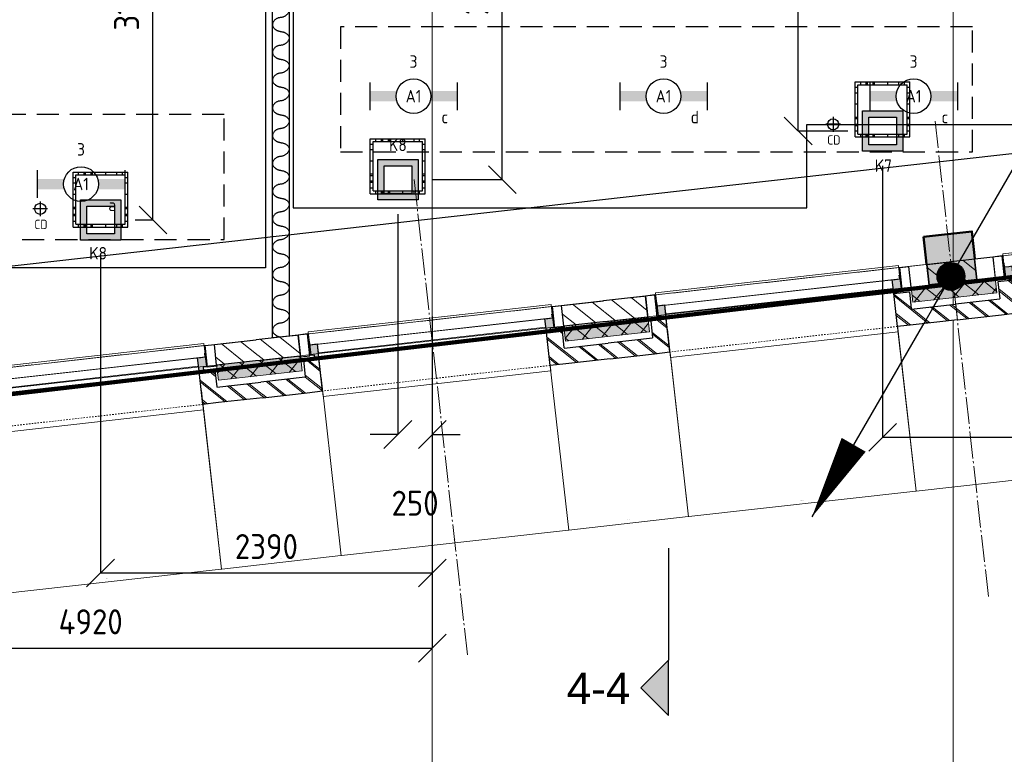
# Model space of a CAD drawing. Header units: millimetres. Extents: x -38031 to 110605, y -30229 to 92226.
# Tile 189 of 194: x 88890 to 95978, y 7340 to 12629. Entities that reach past the tile are written whole.
import ezdxf
from ezdxf.enums import TextEntityAlignment as Align

# ---------------------------------------------------------------- set-up
doc = ezdxf.new("R2010")
doc.units = ezdxf.units.MM
doc.header["$LTSCALE"] = 50
doc.set_wipeout_variables(frame=1)
doc.header["$PDMODE"] = 1
for name, pattern in [('HIDDEN', [9.525, 6.35, -3.175]), ('HIDDEN2', [4.7625, 3.175, -1.5875]), ('STYLE_01', [0.41664, 0.20828, -0.20836]), ('STYLE_07', [1.875, 0.625, -0.20828, 0.625, -0.20836, 0.06943, -0.13893]), ('STYLE_11', [5, 3.888855, -0.416718, 0.277786, -0.416641])]:
    doc.linetypes.add(name, pattern=pattern)
for name, color, linetype, lineweight in [('00 ALGEMEEN', 7, 'Continuous', 15), ('05 LINE-.Stramien', 1, 'STYLE_11', 15), ('05 LINE-0.10 grijs', 8, 'Continuous', 9), ('21 WAND BUITEN-21F_baksteen', 7, 'Continuous', 25), ('21 WAND BUITEN-21F_kalkzandsteen', 7, 'Continuous', 25), ('21 WAND BUITEN-21G_hsb', 1, 'Continuous', 15), ('21 WAND BUITEN-29_isolatie', 1, 'Continuous', 15), ('28 CONSTRUCTIE-28E_beton', 5, 'Continuous', 50), ('Guides', 203, 'Continuous', 13), ('koppenmaten', 163, 'Continuous', 15), ('stramien', 1, 'Continuous', 15)]:
    doc.layers.add(name, color=color, linetype=linetype, lineweight=lineweight)
for name, color, linetype in [('AB$1A---_ATTRIB050', 8, 'Continuous'), ('AL$1A---_ALGEMEEN', 8, 'Continuous'), ('AL------_MAATV', 200, 'Continuous'), ('AL------_MAATVOERING', 2, 'Continuous'), ('AL------_SPARING', 2, 'Continuous'), ('AM$1A---_ARCERING', 8, 'Continuous'), ('AT$1A---_TEKST025', 8, 'Continuous'), ('BOUWKUNDIG', 8, 'Continuous'), ('brandscheiding', 5, 'HIDDEN'), ('EL6121--', 3, 'Continuous'), ('EL6222--', 3, 'Continuous'), ('EL6311--', 3, 'Continuous'), ('LICHT_TEXT018', 1, 'Continuous'), ('versterkte strook', 7, 'Continuous'), ('Vloerdoos (2e)', 51, 'Continuous'), ('Vloerdoos (OUD)', 51, 'Continuous')]:
    doc.layers.add(name, color=color, linetype=linetype)
doc.styles.add('Arial', font='ARIAL.TTF')
doc.styles.add('BURO-018', font='iso.shx', dxfattribs={"height": 90})
doc.styles.get("Standard").update_dxf_attribs({"font": 'iso.shx'})
doc.dimstyles.new('STABICAD', dxfattribs={"dimscale": 100, "dimtxt": 1.8, "dimasz": 2, "dimexe": 0, "dimexo": 2.5, "dimgap": 1.5, "dimtad": 0, "dimdec": 0, "dimrnd": 10, "dimzin": 0, "dimdsep": 46, "dimtxsty": 'Standard', "dimblk1": 'OBLIQUE', "dimblk2": 'OBLIQUE', "dimsah": 1, "dimcen": -3, "dimadec": 0, "dimazin": 0, "dimtfac": 1, "dimtdec": 0, "dimtofl": 0, "dimtmove": 2, "dimatfit": 3, "dimfxl": 0, "dimtvp": 1.055556, "dimtolj": 1, "dimtzin": 0, "dimarcsym": 0})
doc.dimstyles.new('VyA', dxfattribs={"dimtxt": 2.272868, "dimasz": 2.120801, "dimexe": 1.5, "dimexo": 1.59, "dimgap": 0.5, "dimtad": 1, "dimdec": 0, "dimzin": 11, "dimtxsty": 'Arial', "dimblk": 'VW_SLASH', "dimcen": 0, "dimdle": 1, "dimazin": 0, "dimtfac": 0.8, "dimtdec": 0, "dimtix": 1, "dimtmove": 0, "dimatfit": 0, "dimldrblk": 'VW_FILLEDARROW', "dimfxl": 0, "dimfrac": 2, "dimtolj": 1, "dimtzin": 11, "dimarcsym": 0})
pattern_1 = [(45, (0, 0), (70.7107, -70.7107), []), (45, (7.07, -7.07), (70.7107, -70.7107), [])]
pattern_2 = [(135, (0, 0), (70.7107, 70.7107), []), (45, (299.34, -299.34), (70.7107, -70.7107), [])]
pattern_3 = [(45, (0, 0), (70.7107, -70.7107), [])]

# ---------------------------------------------------------------- blocks, each defined once
blk = doc.blocks.new('_Oblique')
at = {"color": 0, "linetype": 'ByBlock', "lineweight": -2}
blk.add_line((-0.5, -0.5), (0.5, 0.5), dxfattribs=at)
blk = doc.blocks.new('*D50')
at = {"layer": 'AL------_MAATVOERING', "color": 0, "lineweight": -2}
for p, q in [((95102.4, 11577.9), (95102.4, 9622.6)), ((99205, 10843.4), (99205, 9622.6)), ((95102.4, 9622.6), (99205, 9622.6))]:
    blk.add_line(p, q, dxfattribs=at)
at = {"layer": 'Defpoints', "color": 0}
for p in [(95102.4, 11827.9), (99205, 11093.4), (99205, 9622.6)]:
    blk.add_point(p, dxfattribs=at)
at = {"layer": 'AL------_MAATVOERING', "color": 0, "lineweight": -2, "xscale": 200, "yscale": 200, "zscale": 200, "rotation": 180}
blk.add_blockref('_Oblique', (95102.4, 9622.6), dxfattribs=at)
at = {"layer": 'AL------_MAATVOERING', "color": 0, "lineweight": -2, "xscale": 200, "yscale": 200, "zscale": 200}
blk.add_blockref('_Oblique', (99205, 9622.6), dxfattribs=at)
at = {"layer": 'AL------_MAATVOERING', "color": 0, "insert": (97153.7, 9812.6), "char_height": 180, "attachment_point": 5}
blk.add_mtext('\\A1;4100', dxfattribs=at)
blk = doc.blocks.new('*D51')
at = {"layer": 'AL------_MAATVOERING', "color": 0, "lineweight": -2}
for p, q in [((94852.4, 14300), (94493.9, 14300)), ((94493.9, 11827.9), (94493.9, 14300)), ((94852.4, 11827.9), (94493.9, 11827.9))]:
    blk.add_line(p, q, dxfattribs=at)
at = {"layer": 'Defpoints', "color": 0}
for p in [(94493.9, 14300), (95102.4, 14300), (95102.4, 11827.9)]:
    blk.add_point(p, dxfattribs=at)
at = {"layer": 'AL------_MAATVOERING', "color": 0, "lineweight": -2, "xscale": 200, "yscale": 200, "zscale": 200}
for p, rotation in [((94493.9, 14300), 90), ((94493.9, 11827.9), 270)]:
    blk.add_blockref('_Oblique', p, dxfattribs=dict(at, rotation=rotation))
at = {"layer": 'AL------_MAATVOERING', "color": 0, "insert": (94303.9, 13064), "char_height": 180, "attachment_point": 5, "rotation": 90}
blk.add_mtext('\\A1;2470', dxfattribs=at)
blk = doc.blocks.new('*D54')
at = {"layer": 'AL------_MAATVOERING', "color": 0, "lineweight": -2}
for p, q in [((91612.4, 11227.9), (91612.4, 9642.6)), ((91860, 10493.4), (91860, 9642.6)), ((91612.4, 9642.6), (91412.4, 9642.6)), ((91860, 9642.6), (92060, 9642.6))]:
    blk.add_line(p, q, dxfattribs=at)
at = {"layer": 'Defpoints', "color": 0}
for p in [(91612.4, 11477.9), (91860, 10743.4), (91860, 9642.6)]:
    blk.add_point(p, dxfattribs=at)
at = {"layer": 'AL------_MAATVOERING', "color": 0, "lineweight": -2, "xscale": 200, "yscale": 200, "zscale": 200}
blk.add_blockref('_Oblique', (91612.4, 9642.6), dxfattribs=at)
at = {"layer": 'AL------_MAATVOERING', "color": 0, "lineweight": -2, "xscale": 200, "yscale": 200, "zscale": 200, "rotation": 180}
blk.add_blockref('_Oblique', (91860, 9642.6), dxfattribs=at)
at = {"layer": 'AL------_MAATVOERING', "color": 0, "insert": (91736.2, 9147.6), "char_height": 180, "attachment_point": 5}
blk.add_mtext('\\A1;250', dxfattribs=at)
blk = doc.blocks.new('*D55')
at = {"layer": 'AL------_MAATVOERING', "color": 0, "lineweight": -2}
for p, q in [((91862.4, 14300), (92364.2, 14300)), ((92364.2, 11477.9), (92364.2, 14300)), ((91862.4, 11477.9), (92364.2, 11477.9))]:
    blk.add_line(p, q, dxfattribs=at)
at = {"layer": 'Defpoints', "color": 0}
for p in [(91612.4, 14300), (92364.2, 14300), (91612.4, 11477.9)]:
    blk.add_point(p, dxfattribs=at)
at = {"layer": 'AL------_MAATVOERING', "color": 0, "lineweight": -2, "xscale": 200, "yscale": 200, "zscale": 200}
for p, rotation in [((92364.2, 14300), 90), ((92364.2, 11477.9), 270)]:
    blk.add_blockref('_Oblique', p, dxfattribs=dict(at, rotation=rotation))
at = {"layer": 'AL------_MAATVOERING', "color": 0, "insert": (92174.2, 12889), "char_height": 180, "attachment_point": 5, "rotation": 90}
blk.add_mtext('\\A1;2820', dxfattribs=at)
blk = doc.blocks.new('*D56')
at = {"layer": 'AL------_MAATVOERING', "color": 0, "lineweight": -2}
for p, q in [((89472.4, 10937.9), (89472.4, 8645.7)), ((91860, 10203.4), (91860, 8645.7)), ((89472.4, 8645.7), (91860, 8645.7))]:
    blk.add_line(p, q, dxfattribs=at)
at = {"layer": 'Defpoints', "color": 0}
for p in [(89472.4, 11187.9), (91860, 10453.4), (91860, 8645.7)]:
    blk.add_point(p, dxfattribs=at)
at = {"layer": 'AL------_MAATVOERING', "color": 0, "lineweight": -2, "xscale": 200, "yscale": 200, "zscale": 200, "rotation": 180}
blk.add_blockref('_Oblique', (89472.4, 8645.7), dxfattribs=at)
at = {"layer": 'AL------_MAATVOERING', "color": 0, "lineweight": -2, "xscale": 200, "yscale": 200, "zscale": 200}
blk.add_blockref('_Oblique', (91860, 8645.7), dxfattribs=at)
at = {"layer": 'AL------_MAATVOERING', "color": 0, "insert": (90666.2, 8835.7), "char_height": 180, "attachment_point": 5}
blk.add_mtext('\\A1;2390', dxfattribs=at)
blk = doc.blocks.new('*D57')
at = {"layer": 'AL------_MAATVOERING', "color": 0, "lineweight": -2}
for p, q in [((86942.4, 10687.9), (86942.4, 8103.8)), ((91860, 9953.4), (91860, 8103.8)), ((86942.4, 8103.8), (91860, 8103.8))]:
    blk.add_line(p, q, dxfattribs=at)
at = {"layer": 'Defpoints', "color": 0}
for p in [(86942.4, 10937.9), (91860, 10203.4), (91860, 8103.8)]:
    blk.add_point(p, dxfattribs=at)
at = {"layer": 'AL------_MAATVOERING', "color": 0, "lineweight": -2, "xscale": 200, "yscale": 200, "zscale": 200, "rotation": 180}
blk.add_blockref('_Oblique', (86942.4, 8103.8), dxfattribs=at)
at = {"layer": 'AL------_MAATVOERING', "color": 0, "lineweight": -2, "xscale": 200, "yscale": 200, "zscale": 200}
blk.add_blockref('_Oblique', (91860, 8103.8), dxfattribs=at)
at = {"layer": 'AL------_MAATVOERING', "color": 0, "insert": (89401.2, 8293.8), "char_height": 180, "attachment_point": 5}
blk.add_mtext('\\A1;4920', dxfattribs=at)
blk = doc.blocks.new('*D61')
at = {"layer": 'AL------_MAATVOERING', "color": 0, "lineweight": -2}
for p, q in [((89722.4, 14300), (89849.6, 14300)), ((89849.6, 11187.9), (89849.6, 14300)), ((89722.4, 11187.9), (89849.6, 11187.9))]:
    blk.add_line(p, q, dxfattribs=at)
at = {"layer": 'Defpoints', "color": 0}
for p in [(89472.4, 14300), (89849.6, 14300), (89472.4, 11187.9)]:
    blk.add_point(p, dxfattribs=at)
at = {"layer": 'AL------_MAATVOERING', "color": 0, "lineweight": -2, "xscale": 200, "yscale": 200, "zscale": 200}
for p, rotation in [((89849.6, 14300), 90), ((89849.6, 11187.9), 270)]:
    blk.add_blockref('_Oblique', p, dxfattribs=dict(at, rotation=rotation))
at = {"layer": 'AL------_MAATVOERING', "color": 0, "insert": (89659.6, 12744), "char_height": 180, "attachment_point": 5, "rotation": 90}
blk.add_mtext('\\A1;3110', dxfattribs=at)
blk = doc.blocks.new('1115B6630')
at = {"color": 0}
for p, q in [((-6.3, 2), (-6.3, -2)), ((6.3, 2), (6.3, -2))]:
    blk.add_line(p, q, dxfattribs=at)
at = {"color": 0, "linetype": 'Continuous'}
blk.add_circle((0, 0), 2.5, dxfattribs=at)
at = {"color": 0}
for points in [[(-2.5, 0.75), (-6.3, 0.75), (-2.5, -0.75), (-6.3, -0.75)], [(2.5, 0.75), (6.3, 0.75), (2.5, -0.75), (6.3, -0.75)]]:
    blk.add_solid(points, dxfattribs=at)
at = {"color": 0, "linetype": 'Continuous', "style": 'BURO-018'}
for tag, p in [('E_GKAST', (0, 8)), ('E_GROEP', (0, 5)), ('E_SGROEP', (4.5, 5)), ('E_ARMCODE', (0, 0)), ('E_SLET', (4.5, -3))]:
    blk.add_attdef(tag, text='', height=1.8, dxfattribs=at).set_placement(p, align=Align.MIDDLE)
blk = doc.blocks.new('E00414')
at = {"color": 0, "linetype": 'Continuous'}
for p, q in [((-2.9, -2.9), (-2.9, 2.9)), ((-2.9, 2.9), (2.9, 2.9)), ((2.9, 2.9), (2.9, -2.9)), ((-2, 2), (2, 2)), ((-2, -2), (-2, 2)), ((2, 2), (2, -2)), ((2, -2), (-2, -2)), ((2.9, -2.9), (-2.9, -2.9))]:
    blk.add_line(p, q, dxfattribs=at)
at = {"color": 0}
for points in [[(-2.9, 2.9), (2.9, 2.9), (-2, 2), (2, 2)], [(-2, -2), (-2.9, -2.9), (-2, 2), (-2.9, 2.9)], [(2, 2), (2.9, 2.9), (2, -2), (2.9, -2.9)], [(2, -2), (2.9, -2.9), (-2, -2), (-2.9, -2.9)]]:
    blk.add_solid(points, dxfattribs=at)
at = {"color": 0, "linetype": 'Continuous', "style": 'BURO-018'}
for tag, p in [('E_GKAST', (0, 8)), ('E_GROEP', (0, 5)), ('E_SGROEP', (4.5, 5))]:
    blk.add_attdef(tag, text='', height=1.8, dxfattribs=at).set_placement(p, align=Align.MIDDLE)
at = {"color": 0, "linetype": 'Continuous', "style": 'BURO-018', "flags": 1}
for tag, p in [('E_VERMCODE', (13, 5)), ('E_MATCODE', (0, 0))]:
    blk.add_attdef(tag, text='', height=1.8, dxfattribs=at).set_placement(p, align=Align.MIDDLE)
blk = doc.blocks.new('E00170')
at = {"color": 0, "linetype": 'Continuous'}
for q in [(5, 8.66), (-5, -8.66)]:
    blk.add_line((0, 0), q, dxfattribs=at)
for points in [[(5, 8.66, 0, 1, 0), (3.5, 6.062, 1, 1, 0)], [(-5, -8.66, 0, 1, 0), (-3.5, -6.062, 1, 1, 0)]]:
    blk.add_lwpolyline(points, format="xyseb", dxfattribs=at)
at = {"color": 0, "const_width": 0.5}
blk.add_lwpolyline([(-0.25, 0, 1), (0.25, 0, 1)], format="xyb", close=True, dxfattribs=at)
at = {"color": 0, "linetype": 'Continuous'}
blk.add_circle((0, 0), 0.5, dxfattribs=at)
blk = doc.blocks.new('Centraaldoos')
at = {"color": 1, "linetype": 'Continuous'}
for p, q in [((-2, 0), (2, 0)), ((0, -2), (0, 2))]:
    blk.add_line(p, q, dxfattribs=at)
at = {"color": 0, "linetype": 'Continuous'}
blk.add_circle((0, 0), 1.5, dxfattribs=at)
at = {"color": 0, "linetype": 'Continuous', "style": 'BURO-018'}
blk.add_attdef('AL_POSNR', text='', height=1.8, dxfattribs=at).set_placement((0, 3), align=Align.CENTER)
at = {"color": 0, "linetype": 'Continuous', "style": 'BURO-018', "flags": 1}
blk.add_attdef('AL_OMS', (0, 0), '', height=1.8, dxfattribs=at)
at = {"layer": 'AL------_MAATV', "style": 'BURO-018'}
blk.add_text('CD', height=2.531, rotation=180, dxfattribs=at).set_placement((1.61, 5.48))
blk = doc.blocks.new('VLOERDOOS (2e)')
at = {"layer": 'Vloerdoos (OUD)'}
for p, q in [((0, 395), (395, 395)), ((0, 395), (0, 0)), ((0, 355), (20, 355)), ((20, 375), (20, 20)), ((20, 375), (375, 375)), ((40, 375), (40, 395)), ((80, 375), (80, 395)), ((90, 375), (90, 395)), ((130, 375), (130, 395)), ((140, 375), (140, 395)), ((235, 375), (235, 395)), ((315, 375), (315, 395)), ((355, 375), (355, 395)), ((375, 375), (375, 20)), ((375, 355), (395, 355)), ((395, 395), (395, 0)), ((0, 315), (20, 315)), ((0, 305), (20, 305)), ((375, 315), (395, 315)), ((375, 305), (395, 305)), ((0, 265), (20, 265)), ((0, 255), (20, 255)), ((375, 265), (395, 265)), ((375, 255), (395, 255)), ((0, 160), (20, 160)), ((375, 160), (395, 160)), ((0, 80), (20, 80)), ((375, 80), (395, 80)), ((0, 40), (20, 40)), ((0, 0), (395, 0)), ((20, 20), (375, 20)), ((40, 0), (40, 20)), ((80, 0), (80, 20)), ((90, 0), (90, 20)), ((130, 0), (130, 20)), ((140, 0), (140, 20)), ((235, 0), (235, 20)), ((315, 0), (315, 20)), ((355, 0), (355, 20)), ((375, 40), (395, 40))]:
    blk.add_line(p, q, dxfattribs=at)
blk = doc.blocks.new('drsnd pijl')
at = {"layer": 'AM$1A---_ARCERING', "linetype": 'Continuous', "lineweight": 0}
blk.add_hatch(color=256, dxfattribs=at).paths.add_polyline_path([(1005, 442.5), (200, 442.5), (0, 242.5), (-200, 442.5), (200, 442.5)])
at = {"layer": 'AL$1A---_ALGEMEEN', "color": 0}
blk.add_lwpolyline([(1005, 442.5), (200, 442.5), (0, 242.5), (-200, 442.5), (200, 442.5)], dxfattribs=at)
at = {"layer": 'AL$1A---_ALGEMEEN', "color": 0, "style": 'Arial'}
blk.add_attdef('peil', text='', height=227.3, rotation=90, dxfattribs=at).set_placement((170, -290.5), align=Align.BOTTOM_LEFT)
at = {"layer": 'AL$1A---_ALGEMEEN', "color": 0, "flags": 1}
blk.add_attdef('onderdeel', (-200, -699.6), '', height=227.3, dxfattribs=at)
blk = doc.blocks.new('zijdetail kozijn 2kops')
at = {"color": 0}
blk.add_wipeout([(-63, 420), (-130, 420), (-130, 262), (-63, 262)], dxfattribs=at).dxf.layer = 'AL$1A---_ALGEMEEN'
at = {"layer": 'AM$1A---_ARCERING', "linetype": 'Continuous', "lineweight": 0}
blk.add_hatch(color=256, dxfattribs=at).paths.add_polyline_path([(-54.2, 338), (-54.2, 366), (-56, 366), (-56, 266), (-31, 266), (-31, 243), (0, 243), (0, 338), (-22, 338)])
at = {"layer": 'AL$1A---_ALGEMEEN', "color": 0}
for points in [[(-63, 420), (-130, 420), (-130, 262), (-63, 262)], [(-54.2, 338), (-54.2, 366), (-56, 366), (-56, 266), (-31, 266), (-31, 243), (0, 243), (0, 338), (-22, 338)]]:
    blk.add_lwpolyline(points, close=True, dxfattribs=at)
blk = doc.blocks.new('31x_alu-1e-mk106b-p')
at = {"color": 0}
blk.add_wipeout([(-338, 1648), (-338, 0), (-276, 0), (-276, 1648)], dxfattribs=at).dxf.layer = '05 LINE-0.10 grijs'
at = {"layer": '05 LINE-0.10 grijs', "color": 0}
for points in [[(-435, 1704), (-338, 1704), (-338, -56), (-435, -56)], [(-338, 1648), (-338, 0), (-276, 0), (-276, 1648)]]:
    blk.add_lwpolyline(points, close=True, dxfattribs=at)
at = {"layer": '00 ALGEMEEN', "color": 0, "xscale": -1, "rotation": 90}
blk.add_blockref('zijdetail kozijn 2kops', (0, 1648), dxfattribs=at)
at = {"layer": '00 ALGEMEEN', "color": 0, "rotation": 90}
blk.add_blockref('zijdetail kozijn 2kops', (0, 0), dxfattribs=at)
at = {"layer": '05 LINE-0.10 grijs', "color": 0, "linetype": 'STYLE_01'}
blk.add_line((-420, 1711), (-420, -63), dxfattribs=at)
at = {"layer": '05 LINE-0.10 grijs', "color": 0}
blk.add_lwpolyline([(-243, 1648), (40, 1648), (40, 0), (-243, 0)], close=True, dxfattribs=at)
at = {"color": 0}
blk.add_wipeout([(-113, -113), (-113, -434), (0, -434), (0, -113), (0, 0), (-238, 0), (-238, -113), (-114, -113)], dxfattribs=at).dxf.layer = '21 WAND BUITEN-21F_baksteen'
at = {"layer": 'AM$1A---_ARCERING', "linetype": 'Continuous', "lineweight": 5}
h = blk.add_hatch(dxfattribs=at)
h.set_pattern_fill('BAKSTEEN', color=256, style=0, pattern_type=2)
h.set_pattern_definition(pattern_1)
edge = h.paths.add_edge_path()
edge.add_line((-113, -113), (-113, -434))
edge.add_line((-113, -434), (0, -434))
edge.add_line((0, -434), (0, -113))
edge.add_line((0, -113), (0, 0))
edge.add_line((0, 0), (-238, 0))
edge.add_line((-238, 0), (-238, -113))
edge.add_line((-238, -113), (-114, -113))
at = {"layer": 'AM$1A---_ARCERING', "linetype": 'Continuous', "lineweight": 0}
blk.add_hatch(color=256, dxfattribs=at).paths.add_polyline_path([(-160, -130), (-270, -130), (-270, -434), (-160, -434)])
at = {"layer": 'AM$1A---_ARCERING', "linetype": 'Continuous', "lineweight": 5}
h = blk.add_hatch(dxfattribs=at)
h.set_pattern_fill('ISOLATIE', color=256, style=0, pattern_type=2)
h.set_pattern_definition(pattern_2)
h.paths.add_polyline_path([(-160, -130), (-270, -130), (-270, -434), (-160, -434)])
at = {"layer": '05 LINE-0.10 grijs', "color": 0, "linetype": 'STYLE_01'}
blk.add_line((0, 1648), (0, 0), dxfattribs=at)
at = {"layer": '21 WAND BUITEN-21F_baksteen', "color": 0}
blk.add_line((-113, -113), (-113, -434), dxfattribs=at)
at = {"layer": '21 WAND BUITEN-21F_baksteen', "color": 0, "flags": 128}
blk.add_lwpolyline([(0, -434), (0, -113), (0, 0), (-238, 0), (-238, -113), (-114, -113)], dxfattribs=at)
at = {"layer": '21 WAND BUITEN-29_isolatie', "color": 0}
blk.add_line((-160, -434), (-160, -130), dxfattribs=at)
at = {"layer": '21 WAND BUITEN-29_isolatie', "color": 0, "flags": 128}
blk.add_lwpolyline([(-160, -130), (-270, -130), (-270, -434)], dxfattribs=at)
at = {"color": 0}
for points, layer in [([(-113, 1761), (-113, 2082), (0, 2082), (0, 1761), (0, 1648), (-238, 1648), (-238, 1761), (-114, 1761)], '21 WAND BUITEN-21F_baksteen'), ([(-420, -130), (-420, -434), (-270, -434), (-270, -130)], '21 WAND BUITEN-21F_kalkzandsteen')]:
    blk.add_wipeout(points, dxfattribs=at).dxf.layer = layer
at = {"layer": 'AM$1A---_ARCERING', "linetype": 'Continuous', "lineweight": 0}
blk.add_hatch(color=256, dxfattribs=at).paths.add_polyline_path([(-160, 1778), (-270, 1778), (-270, 2082), (-160, 2082)])
at = {"layer": 'AM$1A---_ARCERING', "linetype": 'Continuous', "lineweight": 5}
h = blk.add_hatch(dxfattribs=at)
h.set_pattern_fill('ISOLATIE', color=256, style=0, pattern_type=2)
h.set_pattern_definition(pattern_2)
h.paths.add_polyline_path([(-160, 1778), (-270, 1778), (-270, 2082), (-160, 2082)])
h = blk.add_hatch(dxfattribs=at)
h.set_pattern_fill('BAKSTEEN', color=256, style=0, pattern_type=2)
h.set_pattern_definition(pattern_1)
edge = h.paths.add_edge_path()
edge.add_line((-113, 1761), (-113, 2082))
edge.add_line((-113, 2082), (0, 2082))
edge.add_line((0, 2082), (0, 1761))
edge.add_line((0, 1761), (0, 1648))
edge.add_line((0, 1648), (-238, 1648))
edge.add_line((-238, 1648), (-238, 1761))
edge.add_line((-238, 1761), (-114, 1761))
h = blk.add_hatch(dxfattribs=at)
h.set_pattern_fill('KALKZANDSTEEN', color=256, style=0, pattern_type=2)
h.set_pattern_definition(pattern_3)
h.paths.add_polyline_path([(-420, -130), (-420, -434), (-270, -434), (-270, -130)])
at = {"layer": '21 WAND BUITEN-21F_baksteen', "color": 0}
blk.add_line((-113, 1761), (-113, 2082), dxfattribs=at)
at = {"layer": '21 WAND BUITEN-21F_baksteen', "color": 0, "flags": 128}
blk.add_lwpolyline([(0, 2082), (0, 1761), (0, 1648), (-238, 1648), (-238, 1761), (-114, 1761)], dxfattribs=at)
at = {"layer": '21 WAND BUITEN-21F_kalkzandsteen', "color": 0}
blk.add_line((-420, -130), (-420, -434), dxfattribs=at)
at = {"layer": '21 WAND BUITEN-21F_kalkzandsteen', "color": 0, "flags": 128}
blk.add_lwpolyline([(-270, -434), (-270, -130), (-420, -130)], dxfattribs=at)
at = {"layer": '21 WAND BUITEN-29_isolatie', "color": 0}
blk.add_line((-160, 2082), (-160, 1778), dxfattribs=at)
at = {"layer": '21 WAND BUITEN-29_isolatie', "color": 0, "flags": 128}
blk.add_lwpolyline([(-160, 1778), (-270, 1778), (-270, 2082)], dxfattribs=at)
at = {"color": 0}
blk.add_wipeout([(-420, 1778), (-420, 2082), (-270, 2082), (-270, 1778)], dxfattribs=at).dxf.layer = '21 WAND BUITEN-21F_kalkzandsteen'
at = {"layer": 'AM$1A---_ARCERING', "linetype": 'Continuous', "lineweight": 5}
h = blk.add_hatch(dxfattribs=at)
h.set_pattern_fill('KALKZANDSTEEN', color=256, style=0, pattern_type=2)
h.set_pattern_definition(pattern_3)
h.paths.add_polyline_path([(-420, 1778), (-420, 2082), (-270, 2082), (-270, 1778)])
at = {"layer": '21 WAND BUITEN-21F_kalkzandsteen', "color": 0}
blk.add_line((-420, 1778), (-420, 2082), dxfattribs=at)
at = {"layer": '21 WAND BUITEN-21F_kalkzandsteen', "color": 0, "flags": 128}
blk.add_lwpolyline([(-270, 2082), (-270, 1778), (-420, 1778)], dxfattribs=at)
blk = doc.blocks.new('VW_SLASH')
at = {"layer": 'AL$1A---_ALGEMEEN', "color": 0, "linetype": 'ByBlock', "lineweight": -2}
blk.add_line((0, 0), (-1, 0), dxfattribs=at)
at = {"layer": 'AL$1A---_ALGEMEEN', "color": 0, "linetype": 'ByBlock', "lineweight": 5}
blk.add_line((0.5, 0.5), (-0.5, -0.5), dxfattribs=at)
blk = doc.blocks.new('*D1099')
at = {"layer": 'koppenmaten', "color": 0, "lineweight": -2}
for p, q in [((437, -189), (437, -1464.8)), ((2085, -189), (2085, -1464.8)), ((439.1, -1463.3), (2082.9, -1463.3))]:
    blk.add_line(p, q, dxfattribs=at)
at = {"layer": 'koppenmaten', "color": 0, "lineweight": -2, "xscale": 2.12080078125, "yscale": 2.12080078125, "zscale": 2.12080078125, "rotation": 180}
blk.add_blockref('VW_SLASH', (437, -1463.3), dxfattribs=at)
at = {"layer": 'koppenmaten', "color": 0, "lineweight": -2, "xscale": 2.12080078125, "yscale": 2.12080078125, "zscale": 2.12080078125}
blk.add_blockref('VW_SLASH', (2085, -1463.3), dxfattribs=at)
at = {"layer": 'AT$1A---_TEKST025', "insert": (1261, -1437.1), "char_height": 2.273, "attachment_point": 5, "style": 'Arial'}
blk.add_mtext('\\A1;13K+V=82400', dxfattribs=at)
blk = doc.blocks.new('VW_FILLEDARROW')
at = {"layer": 'AL$1A---_ALGEMEEN', "color": 0, "lineweight": -2}
blk.add_solid([(0, 0), (0.5, 0.5), (0.5, -0.5)], dxfattribs=at)
blk = doc.blocks.new('*D1101')
at = {"layer": 'koppenmaten', "color": 0, "lineweight": -2}
for p, q in [((2952.5, -170.4), (2952.5, -1464.8)), ((4600.5, -170.4), (4600.5, -1464.8)), ((2954.6, -1463.3), (4598.4, -1463.3))]:
    blk.add_line(p, q, dxfattribs=at)
at = {"layer": 'koppenmaten', "color": 0, "lineweight": -2, "xscale": 2.12080078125, "yscale": 2.12080078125, "zscale": 2.12080078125, "rotation": 180}
blk.add_blockref('VW_SLASH', (2952.5, -1463.3), dxfattribs=at)
at = {"layer": 'koppenmaten', "color": 0, "lineweight": -2, "xscale": 2.12080078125, "yscale": 2.12080078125, "zscale": 2.12080078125}
blk.add_blockref('VW_SLASH', (4600.5, -1463.3), dxfattribs=at)
at = {"layer": 'AT$1A---_TEKST025', "insert": (3776.5, -1437.1), "char_height": 2.273, "attachment_point": 5, "style": 'Arial'}
blk.add_mtext('\\A1;13K+V=82400', dxfattribs=at)
blk = doc.blocks.new('*D1102')
at = {"layer": 'koppenmaten', "color": 0, "lineweight": -2}
for p, q in [((2085, -170.4), (2085, -1464.8)), ((2952.5, -170.4), (2952.5, -1464.8)), ((2087.1, -1463.3), (2950.4, -1463.3))]:
    blk.add_line(p, q, dxfattribs=at)
at = {"layer": 'koppenmaten', "color": 0, "lineweight": -2, "xscale": 2.12080078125, "yscale": 2.12080078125, "zscale": 2.12080078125, "rotation": 180}
blk.add_blockref('VW_SLASH', (2085, -1463.3), dxfattribs=at)
at = {"layer": 'koppenmaten', "color": 0, "lineweight": -2, "xscale": 2.12080078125, "yscale": 2.12080078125, "zscale": 2.12080078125}
blk.add_blockref('VW_SLASH', (2952.5, -1463.3), dxfattribs=at)
at = {"layer": 'AT$1A---_TEKST025', "insert": (2518.8, -1437.1), "char_height": 2.273, "attachment_point": 5, "style": 'Arial'}
blk.add_mtext('\\A1;7K-V=43375', dxfattribs=at)
blk = doc.blocks.new('*D1103')
at = {"layer": 'koppenmaten', "color": 0, "lineweight": -2}
for p, q in [((5468.5, -152.9), (5468.5, -1464.8)), ((7116.5, -199), (7116.5, -1464.8)), ((5470.6, -1463.3), (7114.4, -1463.3))]:
    blk.add_line(p, q, dxfattribs=at)
at = {"layer": 'koppenmaten', "color": 0, "lineweight": -2, "xscale": 2.12080078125, "yscale": 2.12080078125, "zscale": 2.12080078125, "rotation": 180}
blk.add_blockref('VW_SLASH', (5468.5, -1463.3), dxfattribs=at)
at = {"layer": 'koppenmaten', "color": 0, "lineweight": -2, "xscale": 2.12080078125, "yscale": 2.12080078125, "zscale": 2.12080078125}
blk.add_blockref('VW_SLASH', (7116.5, -1463.3), dxfattribs=at)
at = {"layer": 'AT$1A---_TEKST025', "insert": (6292.5, -1437.1), "char_height": 2.273, "attachment_point": 5, "style": 'Arial'}
blk.add_mtext('\\A1;13K+V=82400', dxfattribs=at)
blk = doc.blocks.new('*D1104')
at = {"layer": 'koppenmaten', "color": 0, "lineweight": -2}
for p, q in [((5468.5, -104), (5468.5, -1464.8)), ((4600.5, -170.4), (4600.5, -1464.8)), ((4602.6, -1463.3), (5466.4, -1463.3))]:
    blk.add_line(p, q, dxfattribs=at)
at = {"layer": 'koppenmaten', "color": 0, "lineweight": -2, "xscale": 2.12080078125, "yscale": 2.12080078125, "zscale": 2.12080078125, "rotation": 180}
blk.add_blockref('VW_SLASH', (4600.5, -1463.3), dxfattribs=at)
at = {"layer": 'koppenmaten', "color": 0, "lineweight": -2, "xscale": 2.12080078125, "yscale": 2.12080078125, "zscale": 2.12080078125}
blk.add_blockref('VW_SLASH', (5468.5, -1463.3), dxfattribs=at)
at = {"layer": 'AT$1A---_TEKST025', "insert": (5034.5, -1437.1), "char_height": 2.273, "attachment_point": 5, "style": 'Arial'}
blk.add_mtext('\\A1;7K-V=43400', dxfattribs=at)
blk = doc.blocks.new('*D1106')
at = {"layer": 'koppenmaten', "color": 0, "lineweight": -2}
for p, q in [((7984, -129), (7984, -1464.8)), ((7116.5, -152.9), (7116.5, -1464.8)), ((7118.6, -1463.3), (7981.9, -1463.3))]:
    blk.add_line(p, q, dxfattribs=at)
at = {"layer": 'koppenmaten', "color": 0, "lineweight": -2, "xscale": 2.12080078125, "yscale": 2.12080078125, "zscale": 2.12080078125, "rotation": 180}
blk.add_blockref('VW_SLASH', (7116.5, -1463.3), dxfattribs=at)
at = {"layer": 'koppenmaten', "color": 0, "lineweight": -2, "xscale": 2.12080078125, "yscale": 2.12080078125, "zscale": 2.12080078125}
blk.add_blockref('VW_SLASH', (7984, -1463.3), dxfattribs=at)
at = {"layer": 'AT$1A---_TEKST025', "insert": (7550.2, -1437.1), "char_height": 2.273, "attachment_point": 5, "style": 'Arial'}
blk.add_mtext('\\A1;7K-V=43376', dxfattribs=at)
blk = doc.blocks.new('kolom 350x350')
at = {"layer": 'AM$1A---_ARCERING', "linetype": 'Continuous', "lineweight": 0}
blk.add_hatch(color=256, dxfattribs=at).paths.add_polyline_path([(-175, 350), (175, 350), (175, 0), (-175, 0)])
at = {"layer": '28 CONSTRUCTIE-28E_beton', "color": 0}
blk.add_lwpolyline([(-175, 350), (175, 350), (175, 0), (-175, 0)], close=True, dxfattribs=at)
blk = doc.blocks.new('metselwerk zo gevel 1e verd')
at = {"layer": '00 ALGEMEEN', "color": 8, "rotation": 269.999999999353}
blk.add_blockref('31x_alu-1e-mk106b-p', (437, -270.32735), dxfattribs=at)
at = {"layer": 'koppenmaten', "color": 8}
for base, p1, p2, override, picture, middle in [((5468.5, -1463.28595), (4600.5, -168.82735), (5468.5, -102.44536), {"dimtxt": 2.272868, "dimgap": 25, "dimlfac": 50, "dimpost": '7K-V=<>', "dimtxsty": 'Arial', "dimtmove": 2}, '*D1104', (5034.5, -1437.12471)), ((7984.0000000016, -1463.2859481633), (7116.4900000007, -151.3273540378), (7984.0000000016, -127.4453634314), {"dimtxt": 2.272868, "dimgap": 25, "dimlfac": 50, "dimpost": '7K-V=<>', "dimtxsty": 'Arial', "dimtmove": 2}, '*D1106', (7550.2450000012, -1437.1247079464)), ((4600.5, -1463.28595), (2952.5, -168.82735), (4600.5, -168.82735), {"dimtxt": 2.272868, "dimgap": 25, "dimlfac": 50, "dimpost": '13K+V=<>', "dimtxsty": 'Arial', "dimtmove": 2}, '*D1101', (3776.5, -1437.12471)), ((7116.5, -1463.28595), (5468.5, -151.32735), (7116.5, -197.44536), {"dimtxt": 2.272868, "dimgap": 25, "dimlfac": 50, "dimpost": '13K+V=<>', "dimtxsty": 'Arial', "dimtmove": 2}, '*D1103', (6292.5, -1437.12471))]:
    dim = blk.add_linear_dim(base=base, p1=p1, p2=p2, dimstyle='VyA', override=override, dxfattribs=at)
    dim.commit()
    dim.dimension.update_dxf_attribs({"geometry": picture, "text_midpoint": middle})
for base, p1, p2, override, picture, middle in [((2085, -1463.28595), (437, -187.44536), (2085, -187.44536), {"dimtxt": 2.272868, "dimgap": 25, "dimlfac": 50, "dimpost": '13K+V=<>', "dimtxsty": 'Arial', "dimtmove": 2}, '*D1099', (1261, -1437.12471)), ((2952.5, -1463.28595), (2085, -168.82735), (2952.5, -168.82735), {"dimtxt": 2.272868, "dimgap": 25, "dimlfac": 50, "dimpost": '7K-V=<>', "dimtxsty": 'Arial', "dimtmove": 2}, '*D1102', (2518.75, -1437.12471))]:
    dim = blk.add_linear_dim(base=base, p1=p1, p2=p2, dimstyle='VyA', override=override, dxfattribs=at)
    dim.commit()
    dim.dimension.update_dxf_attribs({"geometry": picture, "text_midpoint": middle})
at = {"layer": '00 ALGEMEEN', "color": 8, "rotation": 269.999999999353}
blk.add_blockref('31x_alu-1e-mk106b-p', (2952.5, -270.32735), dxfattribs=at)
at = {"layer": '05 LINE-.Stramien', "color": 8}
blk.add_line((3776.5, -2275.00786), (3776.5, 1174.99214), dxfattribs=at)
at = {"layer": '00 ALGEMEEN', "color": 8, "rotation": 269.999999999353}
blk.add_blockref('31x_alu-1e-mk106b-p', (5468.5, -270.32735), dxfattribs=at)
blk.add_blockref('31x_alu-1e-mk106b-p', (7984, -270.32735), dxfattribs=at)
at = {"layer": '05 LINE-.Stramien', "color": 8}
blk.add_line((7550, -2275.00786), (7550, 1174.99214), dxfattribs=at)
at = {"layer": 'Guides', "color": 8}
for p, q in [((-93461, 150), (15460, 150)), ((-93461, 0), (15460, 0))]:
    blk.add_line(p, q, dxfattribs=at)
at = {"layer": '28 CONSTRUCTIE-28E_beton', "color": 8}
blk.add_blockref('kolom 350x350', (7550, -0.32735), dxfattribs=at)
at = {"color": 8}
for points in [[(7246.5, 149.67265), (7375, 149.67265), (7375, -0.32735), (7246.5, -0.32735)], [(7725, 149.67265), (7854, 149.67265), (7854, -0.32735), (7725, -0.32735)]]:
    blk.add_wipeout(points, dxfattribs=at).dxf.layer = '21 WAND BUITEN-21G_hsb'
at = {"layer": '21 WAND BUITEN-21G_hsb', "color": 8}
for points in [[(7246.5, 149.67265), (7375, 149.67265), (7375, -0.32735), (7246.5, -0.32735)], [(7725, 149.67265), (7854, 149.67265), (7854, -0.32735), (7725, -0.32735)]]:
    blk.add_lwpolyline(points, close=True, dxfattribs=at)
blk = doc.blocks.new('200254 W 211 30-06-2008')
at = {"layer": 'AL$1A---_ALGEMEEN'}
for points in [[(20751.35, 3338.77), (20847.95, 3338.77), (20847.95, 3232.82), (20751.35, 3232.82)], [(20925.88, 3253.46), (20999.83, 3253.46), (20999.83, 3304.95), (20851.94, 3304.95), (20851.94, 3241.46), (20891.83, 3241.46), (20925.88, 3241.46)]]:
    blk.add_lwpolyline(points, close=True, dxfattribs=at)
at = {"layer": 'AL$1A---_ALGEMEEN', "linetype": 'Continuous', "lineweight": 30}
blk.add_lwpolyline([(20848.95, 3306.45), (20851.35, 3306.45), (20851.33, 3222.97), (20848.95, 3222.7)], close=True, dxfattribs=at)
at = {"layer": 'AL$1A---_ALGEMEEN'}
for points in [[(20850.14, 3270.84), (20850.16, 3270.83), (20850.22, 3270.82), (20850.92, 3270.72), (20851.52, 3269.85), (20850.72, 3268.89), (20849.48, 3268.79), (20848.76, 3267.83), (20849.49, 3266.92), (20850.14, 3266.84)], [(20850.14, 3266.84), (20850.16, 3266.83), (20850.22, 3266.82), (20850.92, 3266.72), (20851.52, 3265.85), (20850.72, 3264.89), (20849.48, 3264.79), (20848.76, 3263.83), (20849.49, 3262.92), (20850.14, 3262.84)], [(20850.14, 3262.84), (20850.16, 3262.83), (20850.22, 3262.82), (20850.92, 3262.72), (20851.52, 3261.85), (20850.72, 3260.89), (20849.48, 3260.79), (20848.76, 3259.83), (20849.49, 3258.92), (20850.14, 3258.84)], [(20850.14, 3258.84), (20850.16, 3258.83), (20850.22, 3258.82), (20850.92, 3258.72), (20851.52, 3257.85), (20850.72, 3256.89), (20849.48, 3256.79), (20848.76, 3255.83), (20849.49, 3254.92), (20850.14, 3254.84)], [(20850.14, 3254.84), (20850.16, 3254.83), (20850.22, 3254.82), (20850.92, 3254.72), (20851.52, 3253.85), (20850.72, 3252.89), (20849.48, 3252.79), (20848.76, 3251.83), (20849.49, 3250.92), (20850.14, 3250.84)], [(20850.14, 3250.84), (20850.16, 3250.83), (20850.22, 3250.82), (20850.92, 3250.72), (20851.52, 3249.85), (20850.72, 3248.89), (20849.48, 3248.79), (20848.76, 3247.83), (20849.49, 3246.92), (20850.14, 3246.84)], [(20850.14, 3246.84), (20850.16, 3246.83), (20850.22, 3246.82), (20850.92, 3246.72), (20851.52, 3245.85), (20850.72, 3244.89), (20849.48, 3244.79), (20848.76, 3243.83), (20849.49, 3242.92), (20850.14, 3242.84)], [(20850.14, 3242.84), (20850.16, 3242.83), (20850.22, 3242.82), (20850.92, 3242.72), (20851.52, 3241.85), (20850.72, 3240.89), (20849.48, 3240.79), (20848.76, 3239.83), (20849.49, 3238.92), (20850.14, 3238.84)], [(20850.14, 3238.84), (20850.16, 3238.83), (20850.22, 3238.82), (20850.92, 3238.72), (20851.52, 3237.85), (20850.72, 3236.89), (20849.48, 3236.79), (20848.76, 3235.83), (20849.49, 3234.92), (20850.14, 3234.84)], [(20850.14, 3234.84), (20850.16, 3234.83), (20850.22, 3234.82), (20850.92, 3234.72), (20851.52, 3233.85), (20850.72, 3232.89), (20849.48, 3232.79), (20848.76, 3231.83), (20849.49, 3230.92), (20850.14, 3230.84)], [(20850.14, 3230.84), (20850.16, 3230.83), (20850.22, 3230.82), (20850.92, 3230.72), (20851.52, 3229.85), (20850.72, 3228.89), (20849.48, 3228.79), (20848.76, 3227.83), (20849.49, 3226.92), (20850.14, 3226.84)], [(20850.14, 3226.84), (20850.16, 3226.83), (20850.22, 3226.82), (20850.92, 3226.72), (20851.52, 3225.85), (20850.72, 3224.89), (20849.48, 3224.79), (20848.76, 3223.83), (20849.49, 3222.92), (20850.14, 3222.84)]]:
    blk.add_open_spline(points, degree=2, knots=[0, 0, 0, 1, 1, 2, 3, 4, 5, 6, 7, 7, 7], dxfattribs=at)
at = {"layer": 'stramien', "linetype": 'STYLE_07', "ltscale": 50}
for p, q in [((20871.95, 2695.43), (20871.95, 4240.03)), ((20946.95, 2737.41), (20946.95, 3316.41)), ((18888.74, 2999.55), (21031.95, 3240.24))]:
    blk.add_line(p, q, dxfattribs=at)
at = {"layer": 'AL$1A---_ALGEMEEN'}
ref = blk.add_blockref('drsnd pijl', (20897.11, 3172.31), dxfattribs=dict(at, xscale=-0.02, yscale=0.02, zscale=0.02, rotation=270))
ref.add_attrib('peil', '4-4', dxfattribs={"layer": 'AB$1A---_ATTRIB050', "height": 4.546, "style": 'Arial'}).set_placement((20891.3, 3168.6), align=Align.BOTTOM_LEFT)
at = {"layer": '00 ALGEMEEN', "color": 0, "xscale": 0.02, "yscale": 0.02, "zscale": 0.02, "rotation": 6.40755072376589}
blk.add_blockref('metselwerk zo gevel 1e verd', (20796.89, 3213.85), dxfattribs=at)

msp = doc.modelspace()

# ---------------------------------------------------------------- block references
at = {"layer": 'BOUWKUNDIG', "xscale": 50, "yscale": 50, "zscale": 50}
msp.add_blockref('200254 W 211 30-06-2008', (-951737.5, -150797.3), dxfattribs=at)

# ---------------------------------------------------------------- next in the draw order: linework, layer by layer
at = {"layer": 'brandscheiding', "const_width": 30}
msp.add_lwpolyline([(78570, 46590), (99310, 46590), (99310, 11160), (78730, 8750), (78760, 8510), (75050, 8120), (75050, 8320), (58090, 6520)], dxfattribs=at)
at = {"layer": 'LICHT_TEXT018', "linetype": 'HIDDEN2'}
for points in [[(91200.2, 11678.2), (95750.2, 11678.2), (95750.2, 12578.2), (91200.2, 12578.2)], [(85812.9, 11046), (90362.9, 11046), (90362.9, 11946), (85812.9, 11946)]]:
    msp.add_lwpolyline(points, close=True, dxfattribs=at)
at = {"layer": 'versterkte strook'}
msp.add_line((13600.1, 2407.5), (101326.6, 12259.4), dxfattribs=at)

# ---------------------------------------------------------------- next in the draw order: block references
at = {"layer": 'AL------_SPARING', "xscale": 26.66666666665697, "yscale": 26.66666666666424, "zscale": 26.66666666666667, "rotation": 180}
for p in [(94745.9, 11876.1), (89038.3, 11267.8)]:
    msp.add_blockref('Centraaldoos', p, dxfattribs=at)
at = {"layer": 'EL6121--', "xscale": 200, "yscale": 200, "zscale": 200}
msp.add_blockref('E00170', (95593.8, 10781), dxfattribs=at)
at = {"layer": 'EL6222--'}
ref = msp.add_blockref('E00414', (95103, 11827.9), dxfattribs=dict(at, xscale=50, yscale=50, zscale=50))
ref.add_attrib('E_GROEP', 'K7', dxfattribs={"layer": '0', "color": 1, "linetype": 'Continuous', "height": 90, "style": 'BURO-018'}).set_placement((95107.6, 11578.5), align=Align.MIDDLE)
ref = msp.add_blockref('E00414', (91613, 11477.9), dxfattribs=dict(at, xscale=50, yscale=50, zscale=50))
ref.add_attrib('E_GROEP', 'K8', dxfattribs={"layer": '0', "color": 1, "linetype": 'Continuous', "height": 90, "style": 'BURO-018'}).set_placement((91613, 11727.9), align=Align.MIDDLE)
ref = msp.add_blockref('E00414', (89473, 11187.9), dxfattribs=dict(at, xscale=50, yscale=50, zscale=50))
ref.add_attrib('E_GROEP', 'K8', dxfattribs={"layer": '0', "color": 1, "linetype": 'Continuous', "height": 90, "style": 'BURO-018'}).set_placement((89454.9, 10948.1), align=Align.MIDDLE)
at = {"layer": 'EL6311--'}
ref = msp.add_blockref('1115B6630', (91725.2, 12078.2), dxfattribs=dict(at, xscale=50, yscale=50, zscale=50))
ref.add_attrib('E_ARMCODE', 'A1', dxfattribs={"layer": '0', "color": 1, "linetype": 'Continuous', "height": 90, "style": 'BURO-018'}).set_placement((91725.2, 12078.2), align=Align.MIDDLE)
ref.add_attrib('E_SLET', 'c', dxfattribs={"layer": '0', "color": 1, "linetype": 'Continuous', "height": 90, "style": 'BURO-018'}).set_placement((91950.2, 11928.2), align=Align.MIDDLE)
ref.add_attrib('E_GROEP', '3', dxfattribs={"layer": '0', "color": 1, "linetype": 'Continuous', "height": 90, "style": 'BURO-018'}).set_placement((91725.2, 12328.2), align=Align.MIDDLE)
ref = msp.add_blockref('1115B6630', (93525.2, 12078.2), dxfattribs=dict(at, xscale=50, yscale=50, zscale=50))
ref.add_attrib('E_ARMCODE', 'A1', dxfattribs={"layer": '0', "color": 1, "linetype": 'Continuous', "height": 90, "style": 'BURO-018'}).set_placement((93525.2, 12078.2), align=Align.MIDDLE)
ref.add_attrib('E_SLET', 'd', dxfattribs={"layer": '0', "color": 1, "linetype": 'Continuous', "height": 90, "style": 'BURO-018'}).set_placement((93750.2, 11928.2), align=Align.MIDDLE)
ref.add_attrib('E_GROEP', '3', dxfattribs={"layer": '0', "color": 1, "linetype": 'Continuous', "height": 90, "style": 'BURO-018'}).set_placement((93525.2, 12328.2), align=Align.MIDDLE)
ref = msp.add_blockref('1115B6630', (95325.2, 12078.2), dxfattribs=dict(at, xscale=50, yscale=50, zscale=50))
ref.add_attrib('E_ARMCODE', 'A1', dxfattribs={"layer": '0', "color": 1, "linetype": 'Continuous', "height": 90, "style": 'BURO-018'}).set_placement((95325.2, 12078.2), align=Align.MIDDLE)
ref.add_attrib('E_SLET', 'c', dxfattribs={"layer": '0', "color": 1, "linetype": 'Continuous', "height": 90, "style": 'BURO-018'}).set_placement((95550.2, 11928.2), align=Align.MIDDLE)
ref.add_attrib('E_GROEP', '3', dxfattribs={"layer": '0', "color": 1, "linetype": 'Continuous', "height": 90, "style": 'BURO-018'}).set_placement((95325.2, 12328.2), align=Align.MIDDLE)
ref = msp.add_blockref('1115B6630', (89331.7, 11446), dxfattribs=dict(at, xscale=50, yscale=50, zscale=50))
ref.add_attrib('E_ARMCODE', 'A1', dxfattribs={"layer": '0', "color": 1, "linetype": 'Continuous', "height": 90, "style": 'BURO-018'}).set_placement((89331.7, 11446), align=Align.MIDDLE)
ref.add_attrib('E_SLET', 'a', dxfattribs={"layer": '0', "color": 1, "linetype": 'Continuous', "height": 90, "style": 'BURO-018'}).set_placement((89556.7, 11296), align=Align.MIDDLE)
ref.add_attrib('E_GROEP', '3', dxfattribs={"layer": '0', "color": 1, "linetype": 'Continuous', "height": 90, "style": 'BURO-018'}).set_placement((89331.7, 11696), align=Align.MIDDLE)
at = {"layer": 'Vloerdoos (2e)', "rotation": 90}
for p in [(95299.3, 11785.9), (91809.3, 11376.3), (89669.3, 11136.6)]:
    msp.add_blockref('VLOERDOOS (2e)', p, dxfattribs=at)

# ---------------------------------------------------------------- next in the draw order: dimensions: what is measured, and where the dimension line sits
at = {"layer": 'AL------_MAATVOERING'}
for base, p1, p2, picture, middle in [((89849.6, 14300), (89472.4, 11187.9), (89472.4, 14300), '*D61', (89659.6, 12744)), ((92364.2, 14300), (91612.4, 11477.9), (91612.4, 14300), '*D55', (92174.2, 12889)), ((94493.9, 14300), (95102.4, 11827.9), (95102.4, 14300), '*D51', (94303.9, 13064))]:
    dim = msp.add_linear_dim(base=base, p1=p1, p2=p2, angle=90, dimstyle='STABICAD', dxfattribs=at)
    dim.commit()
    dim.dimension.update_dxf_attribs({"geometry": picture, "text_midpoint": middle})
for base, p1, p2, picture, middle in [((99205, 9622.6), (95102.4, 11827.9), (99205, 11093.4), '*D50', (97153.7, 9812.6)), ((91860, 9642.6), (91612.4, 11477.9), (91860, 10743.4), '*D54', (91736.2, 9147.6)), ((91860, 8645.7), (89472.4, 11187.9), (91860, 10453.4), '*D56', (90666.2, 8835.7)), ((91860, 8103.8), (86942.4, 10937.9), (91860, 10203.4), '*D57', (89401.2, 8293.8))]:
    dim = msp.add_linear_dim(base=base, p1=p1, p2=p2, dimstyle='STABICAD', dxfattribs=at)
    dim.commit()
    dim.dimension.update_dxf_attribs({"geometry": picture, "text_midpoint": middle})

doc.saveas('drawing.dxf')
